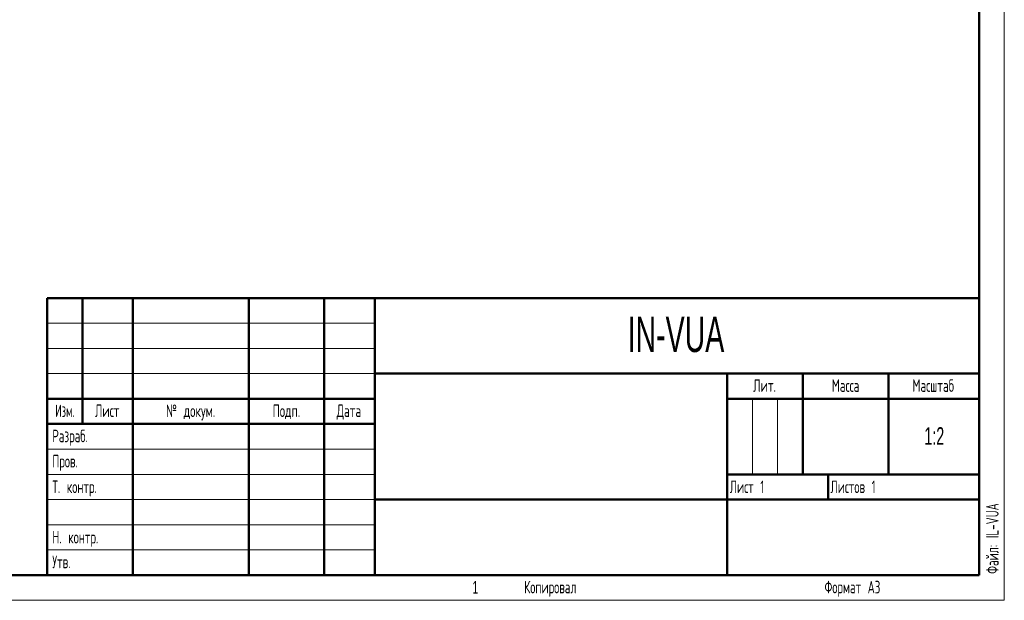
# Model space of a CAD drawing. Header units: millimetres. Extents: x 0 to 420, y 0 to 297.
# Tile 4 of 7: x 225 to 420, y 0 to 115. Entities that reach past the tile are written whole.
import ezdxf

# ---------------------------------------------------------------- set-up
doc = ezdxf.new("R2010")
doc.units = ezdxf.units.MM
doc.layers.add('ОСНОВНОЙ', color=7, linetype='Continuous', lineweight=25)
doc.styles.add('SLDTEXTSTYLE0', font='TXT', dxfattribs={"width": 0.605, "bigfont": 'bigfont'})
doc.styles.add('SLDTEXTSTYLE1', font='TXT', dxfattribs={"width": 0.605})
doc.styles.add('SLDTEXTSTYLE2', font='TXT', dxfattribs={"width": 0.620146, "bigfont": 'bigfont'})
doc.styles.add('SLDTEXTSTYLE3', font='TXT', dxfattribs={"width": 0.559127, "bigfont": 'bigfont'})

msp = doc.modelspace()

# ---------------------------------------------------------------- linework, layer by layer
at = {"color": 7, "linetype": 'Continuous', "lineweight": 18}
for p, q in [((420, 297), (420, 0)), ((230, 55), (295, 55)), ((230, 50), (295, 50)), ((230, 45), (295, 45)), ((370, 40), (370, 25)), ((375, 40), (375, 25)), ((230, 30), (295, 30)), ((230, 25), (295, 25)), ((230, 20), (295, 20)), ((230, 15), (295, 15)), ((230, 10), (295, 10)), ((0, 0), (420, 0))]:
    msp.add_line(p, q, dxfattribs=at)
at = {"color": 7, "linetype": 'Continuous', "lineweight": 50}
for p, q in [((415, 5), (415, 292)), ((230, 60), (415, 60)), ((230, 60), (230, 5)), ((237, 35), (237, 60)), ((247, 60), (247, 5)), ((270, 60), (270, 5)), ((285, 60), (285, 5)), ((295, 60), (295, 5)), ((295, 45), (415, 45)), ((365, 45), (365, 5)), ((380, 45), (380, 25)), ((397, 45), (397, 25)), ((230, 40), (295, 40)), ((365, 40), (415, 40)), ((230, 35), (295, 35)), ((365, 25), (415, 25)), ((385, 25), (385, 20)), ((295, 20), (415, 20)), ((20, 5), (415, 5))]:
    msp.add_line(p, q, dxfattribs=at)
at = {"layer": 'ОСНОВНОЙ', "linetype": 'Continuous', "lineweight": 18}
for p, q in [((415, 292), (415, 5)), ((415, 5), (20, 5))]:
    msp.add_line(p, q, dxfattribs=at)

# ---------------------------------------------------------------- texts
at = {"color": 7, "linetype": 'Continuous', "lineweight": 0}
for s, insert, char_height, attachment_point, style in [('IN-VUA', (354.81, 56.28), 7, 2, 'SLDTEXTSTYLE1'), ('Лит.', (372.41, 43.87), 2.5, 2, 'SLDTEXTSTYLE2'), ('Масса', (388.49, 43.87), 2.5, 2, 'SLDTEXTSTYLE2'), ('Масштаб', (405.89, 43.87), 2.5, 2, 'SLDTEXTSTYLE2'), ('Изм.', (233.52, 38.87), 2.5, 2, 'SLDTEXTSTYLE3'), ('Лист', (241.9, 38.87), 2.5, 2, 'SLDTEXTSTYLE2'), ('№ докум.', (258.46, 38.87), 2.5, 2, 'SLDTEXTSTYLE2'), ('Подп.', (277.48, 38.87), 2.5, 2, 'SLDTEXTSTYLE2'), ('Дата', (289.89, 38.87), 2.5, 2, 'SLDTEXTSTYLE2'), ('Разраб.', (231, 33.87), 2.5, 1, 'SLDTEXTSTYLE0'), ('1:2', (406.1, 34.36), 3.5, 2, 'SLDTEXTSTYLE1'), ('Пров.', (231, 28.87), 2.5, 1, 'SLDTEXTSTYLE0'), ('Т. контр.', (231, 23.78), 2.5, 1, 'SLDTEXTSTYLE0'), ('Лист 1', (365.5, 23.78), 2.5, 1, 'SLDTEXTSTYLE0'), ('Листов 1', (385.5, 23.78), 2.5, 1, 'SLDTEXTSTYLE0'), ('Н. контр.', (231, 13.78), 2.5, 1, 'SLDTEXTSTYLE0'), ('Утв.', (231, 8.87), 2.5, 1, 'SLDTEXTSTYLE0'), ('Копировал', (329.87, 3.87), 2.5, 2, 'SLDTEXTSTYLE0'), ('Формат А3', (389.85, 3.87), 2.5, 2, 'SLDTEXTSTYLE0')]:
    msp.add_mtext(s, dxfattribs=dict(at, insert=insert, char_height=char_height, attachment_point=attachment_point, style=style))
at = {"color": 7, "linetype": 'Continuous', "lineweight": 0, "insert": (416.38, 5.25), "char_height": 2.5, "attachment_point": 1, "rotation": 90, "style": 'SLDTEXTSTYLE0'}
msp.add_mtext('Файл: IL-VUA', dxfattribs=at)
at = {"layer": 'ОСНОВНОЙ', "insert": (314.98, 3.82), "char_height": 2.5, "attachment_point": 2, "style": 'SLDTEXTSTYLE1'}
msp.add_mtext('1', dxfattribs=at)

doc.saveas('drawing.dxf')
